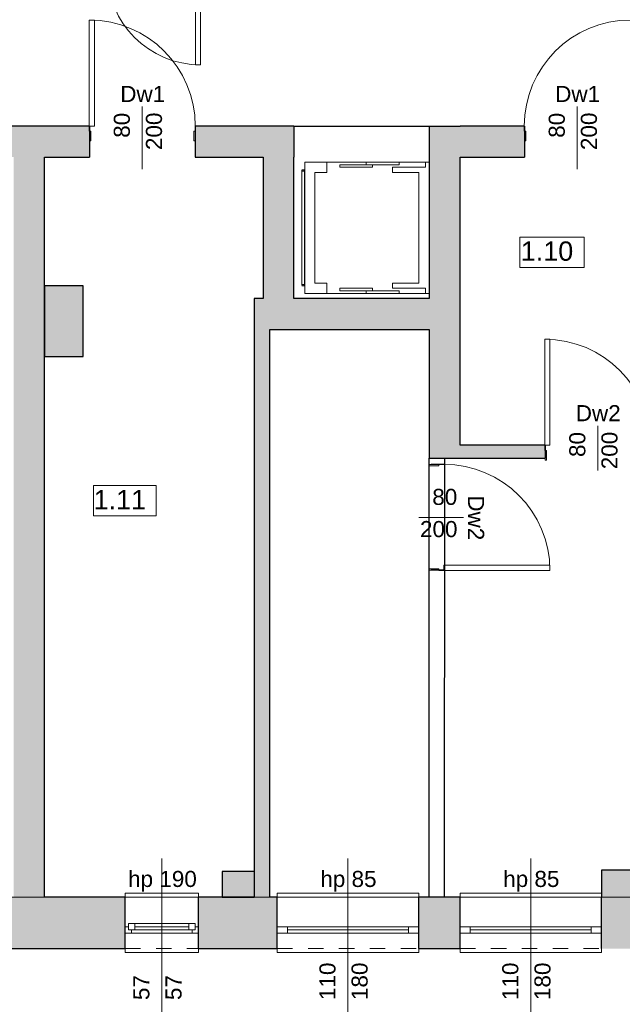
# Model space of a CAD drawing. Header units: centimetres. Extents: x -25572 to 23555, y -2435 to 15405.
# Tile 31 of 134: x 6644 to 7112, y 1600 to 2365. Entities that reach past the tile are written whole.
import ezdxf

# ---------------------------------------------------------------- set-up
doc = ezdxf.new("R2010")
doc.units = ezdxf.units.CM
doc.header["$MEASUREMENT"] = 0
doc.linetypes.add('Przerywana', pattern=[24, 12, -12])
for name, color, linetype, lineweight in [('Nowe_0_Nr_pióra__15', 214, 'Continuous', 15), ('Nowe_210-A Pomieszczenia_Nr_pióra__41', 7, 'Continuous', 15), ('Nowe_220-A Ściany_Nr_pióra__19', 255, 'Continuous', 0), ('Nowe_220-A Ściany_Nr_pióra__23', 7, 'Continuous', 15), ('Nowe_220-A Ściany_Nr_pióra__27', 7, 'Continuous', 25), ('Nowe_220-A Ściany_Nr_pióra__3', 7, 'Continuous', 13), ('Nowe_220-A Ściany_Nr_pióra__7', 7, 'Continuous', 13), ('Nowe_450-K Stropy_Nr_pióra__21', 7, 'Continuous', 25), ('Nowe_450-K Stropy_Nr_pióra__89', 7, 'Continuous', 13)]:
    doc.layers.add(name, color=color, linetype=linetype, lineweight=lineweight)
doc.layers.add('Nowe_220-A Ściany_Nr_pióra__45', color=7, linetype='Continuous', lineweight=15, true_color=0x40a5ff)
doc.styles.add('STYL_AUTOMATYCZNY_6', font='arial.ttf')

msp = doc.modelspace()

# ---------------------------------------------------------------- hatches: boundary and pattern name
at = {"layer": 'Nowe_220-A Ściany_Nr_pióra__19', "linetype": 'Continuous', "lineweight": 0}
for points in [[(6491.38, 2282.34), (6491.38, 2258.34), (6698.38, 2258.34), (6698.38, 2282.34)], [(6833.23, 2282.34), (6780.38, 2282.34), (6780.38, 2258.34), (6833.23, 2258.34)], [(6833.23, 2258.34), (6857.23, 2258.34), (6857.23, 2282.34)], [(6833.23, 2258.34), (6857.23, 2282.34), (6833.23, 2282.34)], [(6986.4, 2282.34), (6962.4, 2282.34), (6986.4, 2258.34)], [(6962.4, 2258.34), (6986.4, 2258.34), (6962.4, 2282.34)], [(6986.4, 2282.34), (6986.4, 2258.34), (7036.4, 2258.34), (7036.4, 2282.34)], [(6663.38, 1683.34), (6663.38, 2258.34), (6639.38, 2258.34), (6639.38, 1683.34)], [(6833.23, 2258.34), (6833.23, 2148.34), (6857.23, 2148.34), (6857.23, 2258.34)], [(6962.38, 2034.34), (6986.38, 2034.34), (6986.4, 2258.34), (6962.4, 2258.34)], [(6663.38, 2158.34), (6663.38, 2103.34), (6693.38, 2103.34), (6693.38, 2158.34)], [(6838.38, 2124.34), (6826.38, 2148.34), (6826.38, 2124.34)], [(6838.38, 2148.34), (6826.38, 2148.34), (6838.38, 2124.34)], [(6838.38, 2124.34), (6962.39, 2124.34), (6962.39, 2148.34), (6838.38, 2148.34)], [(6826.38, 2124.34), (6826.38, 1683.34), (6838.38, 1683.34), (6838.38, 2124.34)], [(6986.38, 2034.34), (6962.38, 2024.34), (6986.38, 2024.34)], [(6962.38, 2024.34), (6986.38, 2034.34), (6962.38, 2034.34)], [(6986.38, 2034.34), (6986.38, 2024.34), (7052.38, 2024.34), (7052.38, 2034.34)], [(6826.38, 1703.34), (6801.38, 1703.34), (6801.38, 1683.34), (6826.38, 1683.34)], [(7131.3, 1704.34), (7096.3, 1704.34), (7096.3, 1683.34), (7131.3, 1683.34)], [(6369.38, 1683.34), (6369.38, 1643.34), (6726.05, 1643.34), (6726.05, 1683.34)], [(6783.05, 1683.34), (6783.05, 1643.34), (6844.18, 1643.34), (6844.18, 1683.34)], [(6954.18, 1643.34), (6986.3, 1643.34), (6986.3, 1683.34), (6954.18, 1683.34)], [(7096.3, 1643.34), (7131.3, 1643.34), (7131.3, 1683.34), (7096.3, 1683.34)]]:
    msp.add_hatch(color=255, dxfattribs=at).paths.add_polyline_path(points)

# ---------------------------------------------------------------- linework, layer by layer
at = {"layer": 'Nowe_0_Nr_pióra__15', "color": 214, "linetype": 'Continuous', "lineweight": 15}
for p, q in [((6865.58, 2254.34), (6882.76, 2254.34)), ((6865.58, 2152.34), (6865.58, 2254.34)), ((6882.76, 2254.34), (6882.76, 2246.34)), ((6933.89, 2254.34), (6882.76, 2254.34)), ((6933.89, 2254.34), (6959.46, 2254.34)), ((6933.89, 2246.34), (6933.89, 2250.34)), ((6933.89, 2250.34), (6959.46, 2250.34)), ((6959.46, 2250.34), (6959.46, 2254.34)), ((6959.46, 2254.34), (6962.28, 2254.34)), ((6962.28, 2152.34), (6962.28, 2254.34)), ((6865.48, 2248.34), (6863.48, 2248.34)), ((6863.48, 2158.67), (6863.48, 2248.01)), ((6865.48, 2247.34), (6863.48, 2247.34)), ((6864.48, 2248.34), (6864.48, 2247.67)), ((6865.48, 2158.67), (6865.48, 2248.01)), ((6882.76, 2246.34), (6873.58, 2246.34)), ((6873.58, 2246.34), (6873.58, 2160.34)), ((6954.28, 2246.34), (6933.89, 2246.34)), ((6954.28, 2246.34), (6954.28, 2160.34)), ((6865.48, 2159.34), (6863.48, 2159.34)), ((6865.48, 2158.34), (6863.48, 2158.34)), ((6864.48, 2158.34), (6864.48, 2159.01)), ((6882.76, 2160.34), (6873.58, 2160.34)), ((6882.76, 2152.34), (6882.76, 2160.34)), ((6954.28, 2160.34), (6933.89, 2160.34)), ((6933.89, 2160.34), (6933.89, 2156.34)), ((6865.58, 2152.34), (6882.76, 2152.34)), ((6933.89, 2152.34), (6882.76, 2152.34)), ((6933.89, 2156.34), (6959.46, 2156.34)), ((6933.89, 2152.34), (6959.46, 2152.34)), ((6959.46, 2156.34), (6959.46, 2152.34)), ((6959.46, 2152.34), (6962.28, 2152.34))]:
    msp.add_line(p, q, dxfattribs=at)
for points in [[(6918.33, 2252.34), (6892.76, 2252.34), (6892.76, 2250.34), (6918.33, 2250.34)], [(6938.89, 2254.34), (6913.33, 2254.34), (6913.33, 2252.34), (6938.89, 2252.34)], [(6918.33, 2154.34), (6892.76, 2154.34), (6892.76, 2156.34), (6918.33, 2156.34)], [(6938.89, 2152.34), (6913.33, 2152.34), (6913.33, 2154.34), (6938.89, 2154.34)]]:
    msp.add_lwpolyline(points, close=True, dxfattribs=at)
at = {"layer": 'Nowe_210-A Pomieszczenia_Nr_pióra__41', "color": 7, "linetype": 'Continuous', "lineweight": 15}
for p, q in [((7032.73, 2196.19), (7082.76, 2196.19)), ((7032.73, 2172.61), (7032.73, 2196.19)), ((7082.76, 2196.19), (7082.76, 2172.61)), ((7082.76, 2172.61), (7032.73, 2172.61)), ((6701.52, 2003.05), (6750.03, 2003.05)), ((6701.52, 1979.48), (6701.52, 2003.05)), ((6750.03, 2003.05), (6750.03, 1979.48)), ((6750.03, 1979.48), (6701.52, 1979.48))]:
    msp.add_line(p, q, dxfattribs=at)
at = {"layer": 'Nowe_220-A Ściany_Nr_pióra__23', "color": 7, "linetype": 'Continuous', "lineweight": 15}
for p, q in [((6698.38, 2282.34), (6698.18, 2282.34)), ((6698.18, 2282.34), (6698.18, 2278.34)), ((6698.38, 2270.84), (6698.38, 2282.34)), ((6780.58, 2282.34), (6780.38, 2282.34)), ((6780.38, 2282.34), (6780.38, 2270.84)), ((6780.58, 2278.34), (6780.58, 2282.34)), ((7036.2, 2278.34), (7036.2, 2282.34)), ((7036.2, 2282.34), (7036.4, 2282.34)), ((7036.4, 2282.34), (7036.4, 2270.84)), ((6698.18, 2278.34), (6699.38, 2278.34)), ((6699.38, 2278.34), (6699.38, 2270.84)), ((6779.38, 2270.84), (6779.38, 2278.34)), ((6779.38, 2278.34), (6780.58, 2278.34)), ((7037.4, 2278.34), (7036.2, 2278.34)), ((7037.4, 2270.84), (7037.4, 2278.34)), ((6699.38, 2270.84), (6698.38, 2270.84)), ((6780.38, 2270.84), (6779.38, 2270.84)), ((7036.4, 2270.84), (7037.4, 2270.84)), ((7052.38, 2034.34), (7052.18, 2034.34)), ((7052.18, 2034.34), (7052.18, 2030.34)), ((7052.18, 2030.34), (7053.38, 2030.34)), ((7052.38, 2022.84), (7052.38, 2034.34)), ((7053.38, 2030.34), (7053.38, 2022.84)), ((7053.38, 2022.84), (7052.38, 2022.84)), ((6973.8, 2019.34), (6962.3, 2019.34)), ((6962.3, 2019.34), (6962.3, 2018.34)), ((6962.3, 2018.34), (6969.8, 2018.34)), ((6969.8, 2018.34), (6969.8, 2019.54)), ((6969.8, 2019.54), (6973.8, 2019.54)), ((6973.8, 2019.54), (6973.8, 2019.34)), ((6969.8, 1938.34), (6962.3, 1938.34)), ((6962.3, 1938.34), (6962.3, 1937.34)), ((6962.3, 1937.34), (6973.8, 1937.34)), ((6969.8, 1937.14), (6969.8, 1938.34)), ((6973.8, 1937.14), (6969.8, 1937.14)), ((6973.8, 1937.34), (6973.8, 1937.14)), ((6726.05, 1660.34), (6728.55, 1660.34)), ((6728.55, 1662.84), (6733.55, 1662.84)), ((6728.55, 1657.84), (6728.55, 1662.84)), ((6728.55, 1660.34), (6728.55, 1657.84)), ((6733.55, 1662.84), (6733.55, 1657.84)), ((6733.55, 1662.84), (6775.55, 1662.84)), ((6733.55, 1660.34), (6775.55, 1660.34)), ((6775.55, 1657.84), (6775.55, 1662.84)), ((6775.55, 1662.84), (6780.55, 1662.84)), ((6780.55, 1662.84), (6780.55, 1657.84)), ((6780.55, 1657.84), (6780.55, 1660.34)), ((6780.55, 1660.34), (6783.05, 1660.34)), ((6844.18, 1660.34), (6852.18, 1660.34)), ((6852.18, 1660.34), (6852.18, 1655.34)), ((6946.18, 1655.34), (6946.18, 1660.34)), ((6946.18, 1660.34), (6954.18, 1660.34)), ((6986.3, 1660.34), (6994.3, 1660.34)), ((6994.3, 1660.34), (6994.3, 1655.34)), ((7088.3, 1655.34), (7088.3, 1660.34)), ((7088.3, 1660.34), (7096.3, 1660.34)), ((6731.05, 1655.34), (6726.05, 1655.34)), ((6728.55, 1657.84), (6731.05, 1657.84)), ((6733.55, 1657.84), (6728.55, 1657.84)), ((6731.05, 1657.84), (6731.05, 1655.34)), ((6775.55, 1657.84), (6733.55, 1657.84)), ((6780.55, 1657.84), (6775.55, 1657.84)), ((6778.05, 1655.34), (6778.05, 1657.84)), ((6778.05, 1657.84), (6780.55, 1657.84)), ((6783.05, 1655.34), (6778.05, 1655.34)), ((6852.18, 1655.34), (6844.18, 1655.34)), ((6954.18, 1655.34), (6946.18, 1655.34)), ((6994.3, 1655.34), (6986.3, 1655.34)), ((7096.3, 1655.34), (7088.3, 1655.34))]:
    msp.add_line(p, q, dxfattribs=at)
at = {"layer": 'Nowe_220-A Ściany_Nr_pióra__27', "color": 7, "linetype": 'Continuous', "lineweight": 25}
for p, q in [((6698.38, 2282.34), (6698.38, 2270.84)), ((6698.38, 2282.34), (6698.38, 2270.84)), ((6698.38, 2282.34), (6698.38, 2270.84)), ((6780.38, 2282.34), (6780.38, 2270.84)), ((6780.38, 2282.34), (6780.38, 2270.84)), ((6780.38, 2282.34), (6780.38, 2270.84)), ((7036.4, 2282.34), (7036.4, 2270.84)), ((7036.4, 2282.34), (7036.4, 2270.84)), ((7036.4, 2282.34), (7036.4, 2270.84)), ((6698.38, 2270.84), (6698.38, 2258.34)), ((6698.38, 2270.84), (6698.38, 2258.34)), ((6780.38, 2270.84), (6780.38, 2258.34)), ((6780.38, 2270.84), (6780.38, 2258.34)), ((7036.4, 2270.84), (7036.4, 2258.34)), ((7036.4, 2270.84), (7036.4, 2258.34)), ((7052.38, 2034.34), (7052.38, 2024.34)), ((7052.38, 2034.34), (7052.38, 2024.34)), ((7052.38, 2034.34), (7052.38, 2024.34)), ((6973.8, 2019.34), (6963.8, 2019.34)), ((6973.8, 2019.34), (6963.8, 2019.34)), ((6973.8, 1937.34), (6963.8, 1937.34)), ((6973.8, 1937.34), (6963.8, 1937.34)), ((6726.05, 1660.34), (6726.05, 1683.34)), ((6726.05, 1660.34), (6726.05, 1683.34)), ((6783.05, 1660.34), (6783.05, 1683.34)), ((6783.05, 1660.34), (6783.05, 1683.34)), ((6844.18, 1660.34), (6844.18, 1683.34)), ((6844.18, 1660.34), (6844.18, 1683.34)), ((6954.18, 1660.34), (6954.18, 1683.34)), ((6954.18, 1660.34), (6954.18, 1683.34)), ((6986.3, 1660.34), (6986.3, 1683.34)), ((6986.3, 1660.34), (6986.3, 1683.34)), ((7096.3, 1660.34), (7096.3, 1683.34)), ((7096.3, 1660.34), (7096.3, 1683.34)), ((6726.05, 1655.34), (6726.05, 1660.34)), ((6726.05, 1655.34), (6726.05, 1660.34)), ((6726.05, 1655.34), (6726.05, 1660.34)), ((6783.05, 1655.34), (6783.05, 1660.34)), ((6783.05, 1655.34), (6783.05, 1660.34)), ((6783.05, 1655.34), (6783.05, 1660.34)), ((6844.18, 1655.34), (6844.18, 1660.34)), ((6844.18, 1655.34), (6844.18, 1660.34)), ((6844.18, 1655.34), (6844.18, 1660.34)), ((6954.18, 1655.34), (6954.18, 1660.34)), ((6954.18, 1655.34), (6954.18, 1660.34)), ((6954.18, 1655.34), (6954.18, 1660.34)), ((6986.3, 1655.34), (6986.3, 1660.34)), ((6986.3, 1655.34), (6986.3, 1660.34)), ((6986.3, 1655.34), (6986.3, 1660.34)), ((7096.3, 1655.34), (7096.3, 1660.34)), ((7096.3, 1655.34), (7096.3, 1660.34)), ((7096.3, 1655.34), (7096.3, 1660.34)), ((6726.05, 1643.34), (6726.05, 1655.34)), ((6726.05, 1643.34), (6726.05, 1655.34)), ((6783.05, 1643.34), (6783.05, 1655.34)), ((6783.05, 1643.34), (6783.05, 1655.34)), ((6844.18, 1643.34), (6844.18, 1655.34)), ((6844.18, 1643.34), (6844.18, 1655.34)), ((6954.18, 1643.34), (6954.18, 1655.34)), ((6954.18, 1643.34), (6954.18, 1655.34)), ((6986.3, 1643.34), (6986.3, 1655.34)), ((6986.3, 1643.34), (6986.3, 1655.34)), ((7096.3, 1643.34), (7096.3, 1655.34)), ((7096.3, 1643.34), (7096.3, 1655.34))]:
    msp.add_line(p, q, dxfattribs=at)
for points in [[(6698.38, 2282.34), (6491.38, 2282.34)], [(6857.23, 2282.34), (6780.38, 2282.34)], [(6857.23, 2282.34), (6857.23, 2258.34)], [(6962.4, 2282.34), (6962.39, 2148.34)], [(6962.4, 2282.34), (6986.4, 2282.34)], [(7036.4, 2282.34), (6986.4, 2282.34)], [(6663.38, 1683.34), (6663.38, 2258.34)], [(6663.38, 2258.34), (6698.38, 2258.34)], [(6780.38, 2258.34), (6833.23, 2258.34)], [(6833.23, 2258.34), (6833.23, 2148.34)], [(6857.23, 2148.34), (6857.23, 2258.34)], [(6986.38, 2034.34), (6986.4, 2258.34)], [(6986.4, 2258.34), (7036.4, 2258.34)], [(6663.38, 2158.34), (6663.38, 2103.34)], [(6693.38, 2158.34), (6663.38, 2158.34)], [(6693.38, 2103.34), (6693.38, 2158.34)], [(6826.38, 2148.34), (6826.38, 2124.34)], [(6833.23, 2148.34), (6826.38, 2148.34)], [(6962.39, 2148.34), (6857.23, 2148.34)], [(6826.38, 2124.34), (6826.38, 1683.34)], [(6838.38, 1683.34), (6838.38, 2124.34)], [(6838.38, 2124.34), (6962.39, 2124.34)], [(6962.39, 2124.34), (6962.38, 2024.34)], [(6663.38, 2103.34), (6693.38, 2103.34)], [(7052.38, 2034.34), (6986.38, 2034.34)], [(6962.3, 1683.34), (6962.38, 2024.34)], [(6962.38, 2024.34), (6986.38, 2024.34)], [(6974.3, 1683.34), (6974.38, 2024.34)], [(6986.38, 2024.34), (7052.38, 2024.34)], [(6826.38, 1703.34), (6801.38, 1703.34)], [(7131.3, 1704.34), (7096.3, 1704.34)], [(7096.3, 1704.34), (7096.3, 1683.34)], [(6726.05, 1683.34), (6663.38, 1683.34)], [(6826.38, 1683.34), (6783.05, 1683.34)], [(6801.38, 1683.34), (6826.38, 1683.34)], [(6844.18, 1683.34), (6838.38, 1683.34)], [(6986.3, 1683.34), (6954.18, 1683.34)], [(6369.38, 1643.34), (6726.05, 1643.34)], [(6783.05, 1643.34), (6844.18, 1643.34)], [(6954.18, 1643.34), (6986.3, 1643.34)]]:
    msp.add_lwpolyline(points, dxfattribs=at)
at = {"layer": 'Nowe_220-A Ściany_Nr_pióra__3', "color": 7, "linetype": 'Continuous', "lineweight": 13}
for p, q in [((6780.63, 2402.34), (6780.63, 2329.94)), ((6784.63, 2329.94), (6784.63, 2402.34)), ((6698.18, 2364.74), (6698.18, 2282.34)), ((6702.18, 2364.74), (6698.18, 2364.74)), ((6702.18, 2282.34), (6702.18, 2364.74)), ((6780.63, 2329.94), (6784.63, 2329.94)), ((6698.18, 2282.34), (6702.18, 2282.34)), ((7052.18, 2116.74), (7052.18, 2034.34)), ((7056.18, 2116.74), (7052.18, 2116.74)), ((7056.18, 2034.34), (7056.18, 2116.74)), ((7052.18, 2034.34), (7056.18, 2034.34)), ((6973.8, 1937.14), (6973.8, 1941.14)), ((6973.8, 1941.14), (7056.2, 1941.14)), ((7056.2, 1937.14), (6973.8, 1937.14)), ((7056.2, 1941.14), (7056.2, 1937.14)), ((6726.05, 1683.34), (6726.05, 1686.34)), ((6726.05, 1686.34), (6783.05, 1686.34)), ((6783.05, 1686.34), (6783.05, 1683.34)), ((6844.18, 1683.34), (6844.18, 1686.34)), ((6844.18, 1686.34), (6954.18, 1686.34)), ((6954.18, 1686.34), (6954.18, 1683.34)), ((6986.3, 1683.34), (6986.3, 1686.34)), ((6986.3, 1686.34), (7096.3, 1686.34)), ((7096.3, 1686.34), (7096.3, 1683.34)), ((6733.55, 1662.84), (6775.55, 1662.84)), ((6852.18, 1660.34), (6946.18, 1660.34)), ((6994.3, 1660.34), (7088.3, 1660.34)), ((6778.05, 1655.34), (6731.05, 1655.34)), ((6852.18, 1657.84), (6946.18, 1657.84)), ((6946.18, 1655.34), (6852.18, 1655.34)), ((6994.3, 1657.84), (7088.3, 1657.84)), ((7088.3, 1655.34), (6994.3, 1655.34)), ((6726.05, 1643.34), (6726.05, 1640.34)), ((6726.05, 1640.34), (6783.05, 1640.34)), ((6783.05, 1640.34), (6783.05, 1643.34)), ((6844.18, 1643.34), (6844.18, 1640.34)), ((6844.18, 1640.34), (6954.18, 1640.34)), ((6954.18, 1640.34), (6954.18, 1643.34)), ((6986.3, 1643.34), (6986.3, 1640.34)), ((6986.3, 1640.34), (7096.3, 1640.34)), ((7096.3, 1640.34), (7096.3, 1643.34))]:
    msp.add_line(p, q, dxfattribs=at)
at = {"layer": 'Nowe_220-A Ściany_Nr_pióra__3', "color": 7, "linetype": 'Przerywana', "lineweight": 13}
for p, q in [((6726.05, 1683.34), (6783.05, 1683.34)), ((6844.18, 1683.34), (6954.18, 1683.34)), ((6986.3, 1683.34), (7096.3, 1683.34)), ((6726.05, 1643.34), (6783.05, 1643.34)), ((6844.18, 1643.34), (6954.18, 1643.34)), ((6986.3, 1643.34), (7096.3, 1643.34))]:
    msp.add_line(p, q, dxfattribs=at)
at = {"layer": 'Nowe_220-A Ściany_Nr_pióra__3', "color": 7, "linetype": 'Continuous', "lineweight": 13}
for centre, radius, start, end in [((6784.63, 2402.34), 72.4, 180, 270), ((6698.18, 2282.34), 82.4, 0, 90), ((7118.6, 2282.34), 82.4, 90, 180), ((7052.18, 2034.34), 82.4, 0, 90), ((6973.8, 1937.14), 82.4, 0, 90)]:
    msp.add_arc(centre, radius, start, end, dxfattribs=at)
at = {"layer": 'Nowe_220-A Ściany_Nr_pióra__45', "color": 161, "linetype": 'Continuous', "lineweight": 15, "true_color": 0x40a5ff}
for p, q in [((6739.38, 2297.52), (6739.38, 2248.88)), ((7077.4, 2297.52), (7077.4, 2248.88)), ((7093.38, 2049.52), (7093.38, 2014.88)), ((6988.98, 1978.34), (6954.34, 1978.34)), ((6754.55, 1578.16), (6754.55, 1713.34)), ((6899.18, 1578.16), (6899.18, 1713.34)), ((7041.3, 1578.16), (7041.3, 1713.34))]:
    msp.add_line(p, q, dxfattribs=at)
at = {"layer": 'Nowe_450-K Stropy_Nr_pióra__21', "color": 7, "linetype": 'Continuous', "lineweight": 25, "flags": 128}
for points in [[(6857.23, 2282.34), (6962.4, 2282.34)], [(6801.38, 1703.34), (6801.38, 1683.34)]]:
    msp.add_lwpolyline(points, dxfattribs=at)
at = {"layer": 'Nowe_450-K Stropy_Nr_pióra__89', "color": 7, "linetype": 'Continuous', "lineweight": 13}
for points in [[(6369.38, 1683.34), (10868.76, 1683.34), (10868.76, 2282.34), (10901.38, 2282.34), (10901.38, 2859.34), (6369.38, 2859.34)], [(6369.38, 1683.34), (10868.76, 1683.34), (10868.76, 2282.34), (10901.38, 2282.34), (10901.38, 2859.34), (6369.38, 2859.34)], [(6369.38, 2859.34), (6369.38, 1683.34), (10868.76, 1683.34), (10868.76, 2282.34), (10901.38, 2282.34), (10901.38, 2859.34)]]:
    msp.add_lwpolyline(points, close=True, dxfattribs=at)

# ---------------------------------------------------------------- texts
at = {"layer": 'Nowe_210-A Pomieszczenia_Nr_pióra__41', "color": 7, "linetype": 'Continuous', "lineweight": 15, "char_height": 15, "attachment_point": 2, "style": 'STYL_AUTOMATYCZNY_6'}
for s, insert in [('\\A1;{\\pqc;\\pt0,25;\\fArial|b0|i0|c238|p0;\\W1.000000;1.10\\fArial|b0|i0|c238|p0;\\W1.000000;\\A1{\\H.66x;\\S^  ;}\\fArial|b0|i0|c238|p0;\\W1.000000;\\fArial|b0|i0|c238|p0;\\W1.000000;\\A1{\\H.66x;\\S^  ;}}', (7057.74, 2192.76)), ('\\A1;{\\pqc;\\pt0,25;\\fArial|b0|i0|c238|p0;\\W1.000000;1.11\\fArial|b0|i0|c238|p0;\\W1.000000;\\A1{\\H.66x;\\S^  ;}\\fArial|b0|i0|c238|p0;\\W1.000000;\\fArial|b0|i0|c238|p0;\\W1.000000;\\A1{\\H.66x;\\S^  ;}}', (6725.77, 1999.62))]:
    msp.add_mtext(s, dxfattribs=dict(at, insert=insert))
at = {"layer": 'Nowe_220-A Ściany_Nr_pióra__7', "color": 7, "linetype": 'Continuous', "lineweight": 13, "char_height": 12.5, "attachment_point": 7, "style": 'STYL_AUTOMATYCZNY_6'}
for s, insert, rotation in [('\\A1;{\\pql;\\pt0;\\fArial|b0|i0|c238|p0;\\W1.000000;80\\fArial|b0|i0|c238|p0;\\W1.000000;\\A1{\\H.66x;\\S^  ;}\\fArial|b0|i0|c238|p0;\\W1.000000;\\fArial|b0|i0|c238|p0;\\W1.000000;}', (6733.33, 2273.27), 90), ('\\A1;{\\pql;\\pt0;\\fArial|b0|i0|c238|p0;\\W1.000000;200\\fArial|b0|i0|c238|p0;\\W1.000000;\\A1{\\H.66x;\\S^  ;}\\fArial|b0|i0|c238|p0;\\W1.000000;\\fArial|b0|i0|c238|p0;\\W1.000000;}', (6758.33, 2263.74), 90), ('\\A1;{\\pql;\\pt0;\\fArial|b0|i0|c238|p0;\\W1.000000;80\\fArial|b0|i0|c238|p0;\\W1.000000;\\A1{\\H.66x;\\S^  ;}\\fArial|b0|i0|c238|p0;\\W1.000000;\\fArial|b0|i0|c238|p0;\\W1.000000;}', (7071.36, 2273.27), 90), ('\\A1;{\\pql;\\pt0;\\fArial|b0|i0|c238|p0;\\W1.000000;200\\fArial|b0|i0|c238|p0;\\W1.000000;\\A1{\\H.66x;\\S^  ;}\\fArial|b0|i0|c238|p0;\\W1.000000;\\fArial|b0|i0|c238|p0;\\W1.000000;}', (7096.36, 2263.74), 90), ('\\A1;{\\pql;\\pt0;\\fArial|b0|i0|c238|p0;\\W1.000000;80\\fArial|b0|i0|c238|p0;\\W1.000000;\\A1{\\H.66x;\\S^  ;}\\fArial|b0|i0|c238|p0;\\W1.000000;\\fArial|b0|i0|c238|p0;\\W1.000000;}', (7087.33, 2025.27), 90), ('\\A1;{\\pql;\\pt0;\\fArial|b0|i0|c238|p0;\\W1.000000;200\\fArial|b0|i0|c238|p0;\\W1.000000;\\A1{\\H.66x;\\S^  ;}\\fArial|b0|i0|c238|p0;\\W1.000000;\\fArial|b0|i0|c238|p0;\\W1.000000;}', (7112.33, 2015.74), 90), ('\\A1;{\\pql;\\pt0;\\fArial|b0|i0|c238|p0;\\W1.000000;Dw2\\fArial|b0|i0|c238|p0;\\W1.000000;\\fArial|b0|i0|c238|p0;\\W1.000000;\\fArial|b0|i0|c238|p0;\\W1.000000;}', (6992.55, 1995.49), 270), ('\\A1;{\\pql;\\pt0;\\fArial|b0|i0|c238|p0;\\W1.000000;110\\fArial|b0|i0|c238|p0;\\W1.000000;\\A1{\\H.66x;\\S^  ;}\\fArial|b0|i0|c238|p0;\\W1.000000;\\fArial|b0|i0|c238|p0;\\W1.000000;}', (6893.14, 1603.34), 90), ('\\A1;{\\pql;\\pt0;\\fArial|b0|i0|c238|p0;\\W1.000000;180\\fArial|b0|i0|c238|p0;\\W1.000000;\\A1{\\H.66x;\\S^  ;}\\fArial|b0|i0|c238|p0;\\W1.000000;\\fArial|b0|i0|c238|p0;\\W1.000000;}', (6918.14, 1603.34), 90), ('\\A1;{\\pql;\\pt0;\\fArial|b0|i0|c238|p0;\\W1.000000;110\\fArial|b0|i0|c238|p0;\\W1.000000;\\A1{\\H.66x;\\S^  ;}\\fArial|b0|i0|c238|p0;\\W1.000000;\\fArial|b0|i0|c238|p0;\\W1.000000;}', (7035.26, 1603.34), 90), ('\\A1;{\\pql;\\pt0;\\fArial|b0|i0|c238|p0;\\W1.000000;180\\fArial|b0|i0|c238|p0;\\W1.000000;\\A1{\\H.66x;\\S^  ;}\\fArial|b0|i0|c238|p0;\\W1.000000;\\fArial|b0|i0|c238|p0;\\W1.000000;}', (7060.26, 1603.34), 90), ('\\A1;{\\pql;\\pt0;\\fArial|b0|i0|c238|p0;\\W1.000000;57\\fArial|b0|i0|c238|p0;\\W1.000000;\\A1{\\H.66x;\\S^  ;}\\fArial|b0|i0|c238|p0;\\W1.000000;\\fArial|b0|i0|c238|p0;\\W1.000000;}', (6748.51, 1603.34), 90), ('\\A1;{\\pql;\\pt0;\\fArial|b0|i0|c238|p0;\\W1.000000;57\\fArial|b0|i0|c238|p0;\\W1.000000;\\A1{\\H.66x;\\S^  ;}\\fArial|b0|i0|c238|p0;\\W1.000000;\\fArial|b0|i0|c238|p0;\\W1.000000;}', (6773.51, 1603.34), 90)]:
    msp.add_mtext(s, dxfattribs=dict(at, insert=insert, rotation=rotation))
for s, insert in [('\\A1;{\\pql;\\pt0;\\fArial|b0|i0|c238|p0;\\W1.000000;Dw1\\fArial|b0|i0|c238|p0;\\W1.000000;\\fArial|b0|i0|c238|p0;\\W1.000000;\\fArial|b0|i0|c238|p0;\\W1.000000;}', (6722.23, 2301.09)), ('\\A1;{\\pql;\\pt0;\\fArial|b0|i0|c238|p0;\\W1.000000;Dw1\\fArial|b0|i0|c238|p0;\\W1.000000;\\fArial|b0|i0|c238|p0;\\W1.000000;\\fArial|b0|i0|c238|p0;\\W1.000000;}', (7060.25, 2301.09)), ('\\A1;{\\pql;\\pt0;\\fArial|b0|i0|c238|p0;\\W1.000000;Dw2\\fArial|b0|i0|c238|p0;\\W1.000000;\\fArial|b0|i0|c238|p0;\\W1.000000;\\fArial|b0|i0|c238|p0;\\W1.000000;}', (7076.23, 2053.09)), ('\\A1;{\\pql;\\pt0;\\fArial|b0|i0|c238|p0;\\W1.000000;80\\fArial|b0|i0|c238|p0;\\W1.000000;\\A1{\\H.66x;\\S^  ;}\\fArial|b0|i0|c238|p0;\\W1.000000;\\fArial|b0|i0|c238|p0;\\W1.000000;}', (6964.73, 1984.38)), ('\\A1;{\\pql;\\pt0;\\fArial|b0|i0|c238|p0;\\W1.000000;200\\fArial|b0|i0|c238|p0;\\W1.000000;\\A1{\\H.66x;\\S^  ;}\\fArial|b0|i0|c238|p0;\\W1.000000;\\fArial|b0|i0|c238|p0;\\W1.000000;}', (6955.19, 1959.38)), ('\\A1;{\\pql;\\pt0;\\fArial|b0|i0|c238|p0;\\W1.000000;hp 190\\fArial|b0|i0|c238|p0;\\W1.000000;\\A1{\\H.66x;\\S^  ;}\\fArial|b0|i0|c238|p0;\\W1.000000;\\fArial|b0|i0|c238|p0;\\W1.000000;}', (6728.33, 1687.43)), ('\\A1;{\\pql;\\pt0;\\fArial|b0|i0|c238|p0;\\W1.000000;hp 85\\fArial|b0|i0|c238|p0;\\W1.000000;\\A1{\\H.66x;\\S^  ;}\\fArial|b0|i0|c238|p0;\\W1.000000;\\fArial|b0|i0|c238|p0;\\W1.000000;}', (6877.73, 1687.43)), ('\\A1;{\\pql;\\pt0;\\fArial|b0|i0|c238|p0;\\W1.000000;hp 85\\fArial|b0|i0|c238|p0;\\W1.000000;\\A1{\\H.66x;\\S^  ;}\\fArial|b0|i0|c238|p0;\\W1.000000;\\fArial|b0|i0|c238|p0;\\W1.000000;}', (7019.85, 1687.43))]:
    msp.add_mtext(s, dxfattribs=dict(at, insert=insert))

doc.saveas('drawing.dxf')
